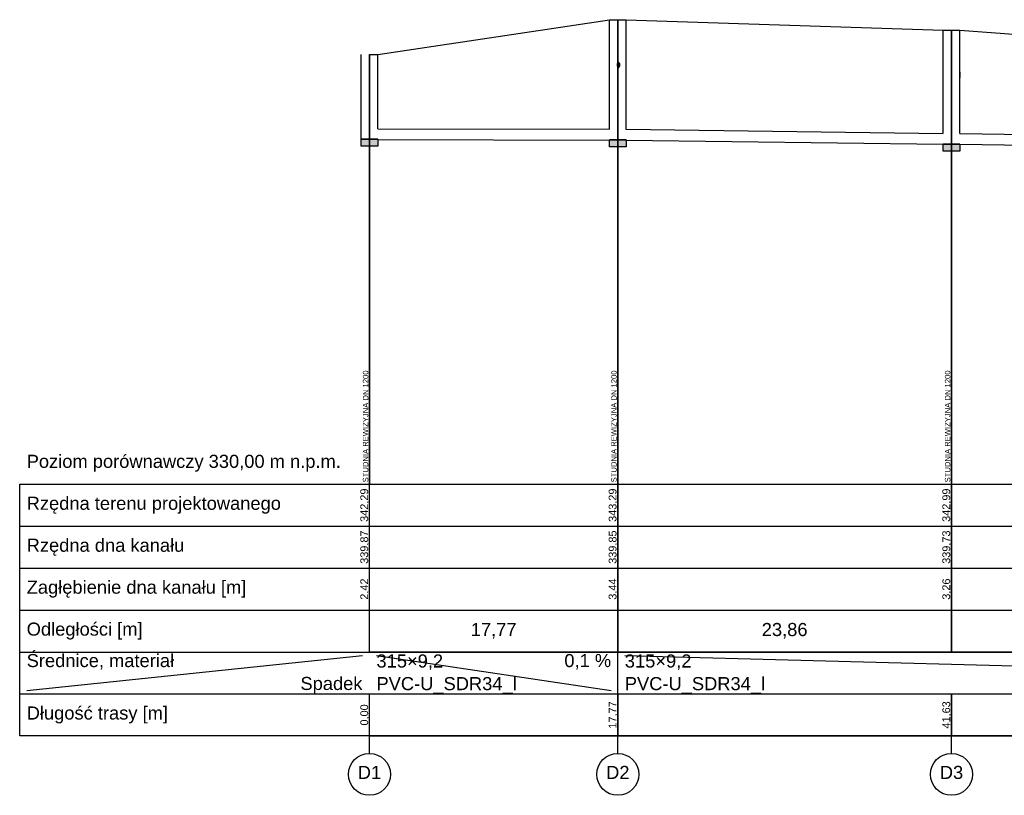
# Model space of a CAD drawing. Extents: x 5552506 to 5553307, y 5642054 to 5642708.
# Tile 71 of 72: x 5553251 to 5553279, y 5642460 to 5642482. Entities that reach past the tile are written whole.
import ezdxf
from ezdxf.lldxf.tags import DXFTag

# ---------------------------------------------------------------- set-up
doc = ezdxf.new("R2010")
doc.units = 0
doc.header["$MEASUREMENT"] = 0
doc.linetypes.add('DOT', pattern=[0.25, 0, -0.25])
for name, color, linetype in [('IS_Sieci_na_profilu', 211, 'SOLID'), ('IS_Tabelka_profilu', 211, 'SOLID'), ('IS_Tabelka_profilu_-_opisy', 211, 'SOLID'), ('IS_Teren_proj', 211, 'SOLID')]:
    doc.layers.add(name, color=color, linetype=linetype)
doc.styles.get("Standard").update_dxf_attribs({"font": 'arial.ttf'})
tags = doc.linetypes.add('SOLID', pattern=[10, 10, 0]).pattern_tags.tags
tags[6:7] = [DXFTag(74, 4), DXFTag(75, 0), DXFTag(340, '0'), DXFTag(46, 0.0), DXFTag(50, 0.0), DXFTag(44, 0.0), DXFTag(45, 0.0)]
tags[4:5] = [DXFTag(74, 4), DXFTag(75, 0), DXFTag(340, '0'), DXFTag(46, 0.0), DXFTag(50, 0.0), DXFTag(44, 0.0), DXFTag(45, 0.0)]

msp = doc.modelspace()

# ---------------------------------------------------------------- hatches: boundary and pattern name
at = {"layer": 'IS_Sieci_na_profilu', "ltscale": 0.01, "true_color": 0xffffff}
h = msp.add_hatch(color=7, dxfattribs=at)
edge = h.paths.add_edge_path()
edge.add_ellipse((5553267.89719, 5642480.63134), major_axis=(0, 0.08), ratio=0.39863659, start_angle=0, end_angle=360)
at = {"layer": 'IS_Sieci_na_profilu', "linetype": 'DOT', "ltscale": 0.01, "true_color": 0xffffff}
h = msp.add_hatch(color=7, dxfattribs=at)
edge = h.paths.add_edge_path()
edge.add_ellipse((5553277.65626, 5642480.34226), major_axis=(0, 0.08), ratio=0.03885946, start_angle=0, end_angle=360)
at = {"layer": 'IS_Sieci_na_profilu', "ltscale": 0.01}
for points in [[(5553260.53739, 5642478.50722), (5553260.77739, 5642478.50722), (5553261.01739, 5642478.50722), (5553261.01739, 5642478.30722), (5553260.77739, 5642478.30722), (5553260.53739, 5642478.30722)], [(5553267.63739, 5642478.48944), (5553267.87739, 5642478.48944), (5553268.11739, 5642478.48944), (5553268.11739, 5642478.28944), (5553267.87739, 5642478.28944), (5553267.63739, 5642478.28944)], [(5553277.17739, 5642478.37017), (5553277.41739, 5642478.37017), (5553277.65739, 5642478.37017), (5553277.65739, 5642478.17017), (5553277.41739, 5642478.17017), (5553277.17739, 5642478.17017)]]:
    msp.add_hatch(color=256, dxfattribs=at).paths.add_polyline_path(points)

# ---------------------------------------------------------------- linework, layer by layer
for p, q in [((5553267.63739, 5642478.79524), (5553267.63739, 5642481.92722)), ((5553268.11739, 5642478.78604), (5553268.11739, 5642481.92722)), ((5553277.17739, 5642478.67597), (5553277.17739, 5642481.62722)), ((5553277.65739, 5642478.66677), (5553277.65739, 5642481.62722)), ((5553260.53739, 5642478.50722), (5553260.53739, 5642480.92722)), ((5553261.01739, 5642478.80382), (5553261.01739, 5642480.92722)), ((5553260.53739, 5642478.50722), (5553260.77739, 5642478.50722)), ((5553260.77739, 5642478.50722), (5553260.53739, 5642478.50722)), ((5553260.53739, 5642478.50722), (5553260.53739, 5642478.50722)), ((5553260.53739, 5642478.50722), (5553260.77739, 5642478.50722)), ((5553260.53739, 5642478.30722), (5553260.53739, 5642478.50722)), ((5553260.53739, 5642478.50722), (5553260.53739, 5642478.50722)), ((5553260.77739, 5642478.50722), (5553260.77739, 5642478.50722)), ((5553260.77739, 5642478.50722), (5553261.01739, 5642478.50722)), ((5553261.01739, 5642478.50722), (5553260.77739, 5642478.50722)), ((5553260.77739, 5642478.50722), (5553260.77739, 5642478.50722)), ((5553260.77739, 5642478.50722), (5553260.77739, 5642478.50722)), ((5553260.77739, 5642478.50722), (5553261.01739, 5642478.50722)), ((5553261.01739, 5642478.50722), (5553261.01739, 5642478.50722)), ((5553261.01739, 5642478.50722), (5553261.01739, 5642478.30722)), ((5553267.63739, 5642478.48944), (5553267.87739, 5642478.48944)), ((5553267.87739, 5642478.48944), (5553267.63739, 5642478.48944)), ((5553267.63739, 5642478.48944), (5553267.63739, 5642478.48944)), ((5553267.63739, 5642478.48944), (5553267.87739, 5642478.48944)), ((5553267.63739, 5642478.28944), (5553267.63739, 5642478.48944)), ((5553267.63739, 5642478.48944), (5553267.63739, 5642478.48944)), ((5553267.87739, 5642478.48944), (5553267.87739, 5642478.48944)), ((5553267.87739, 5642478.48944), (5553268.11739, 5642478.48944)), ((5553268.11739, 5642478.48944), (5553267.87739, 5642478.48944)), ((5553267.87739, 5642478.48944), (5553267.87739, 5642478.48944)), ((5553267.87739, 5642478.48944), (5553267.87739, 5642478.48944)), ((5553267.87739, 5642478.48944), (5553268.11739, 5642478.48944)), ((5553268.11739, 5642478.48944), (5553268.11739, 5642478.48944)), ((5553268.11739, 5642478.48944), (5553268.11739, 5642478.28944)), ((5553277.17739, 5642478.37017), (5553277.41739, 5642478.37017)), ((5553277.41739, 5642478.37017), (5553277.17739, 5642478.37017)), ((5553277.17739, 5642478.37017), (5553277.17739, 5642478.37017)), ((5553277.17739, 5642478.37017), (5553277.41739, 5642478.37017)), ((5553277.17739, 5642478.17017), (5553277.17739, 5642478.37017)), ((5553277.17739, 5642478.37017), (5553277.17739, 5642478.37017)), ((5553277.41739, 5642478.37017), (5553277.41739, 5642478.37017)), ((5553277.41739, 5642478.37017), (5553277.65739, 5642478.37017)), ((5553277.65739, 5642478.37017), (5553277.41739, 5642478.37017)), ((5553277.41739, 5642478.37017), (5553277.41739, 5642478.37017)), ((5553277.41739, 5642478.37017), (5553277.41739, 5642478.37017)), ((5553277.41739, 5642478.37017), (5553277.65739, 5642478.37017)), ((5553277.65739, 5642478.37017), (5553277.65739, 5642478.37017)), ((5553277.65739, 5642478.37017), (5553277.65739, 5642478.17017)), ((5553260.77739, 5642478.30722), (5553260.53739, 5642478.30722)), ((5553261.01739, 5642478.30722), (5553260.77739, 5642478.30722)), ((5553260.77739, 5642478.30722), (5553260.77739, 5642478.30722)), ((5553267.87739, 5642478.28944), (5553267.63739, 5642478.28944)), ((5553268.11739, 5642478.28944), (5553267.87739, 5642478.28944)), ((5553267.87739, 5642478.28944), (5553267.87739, 5642478.28944)), ((5553277.41739, 5642478.17017), (5553277.17739, 5642478.17017)), ((5553277.65739, 5642478.17017), (5553277.41739, 5642478.17017)), ((5553277.41739, 5642478.17017), (5553277.41739, 5642478.17017))]:
    msp.add_line(p, q, dxfattribs=at)
at = {"layer": 'IS_Sieci_na_profilu', "color": 82, "ltscale": 0.01, "true_color": 0x2de10d}
for p, q in [((5553261.01739, 5642478.80842), (5553267.63739, 5642478.79064)), ((5553268.11739, 5642478.79064), (5553277.17739, 5642478.67137)), ((5553277.65739, 5642478.67137), (5553290.27739, 5642478.50771)), ((5553261.01739, 5642478.50262), (5553267.63739, 5642478.48484)), ((5553268.11739, 5642478.48484), (5553277.17739, 5642478.36557)), ((5553277.65739, 5642478.36557), (5553290.27739, 5642478.20191))]:
    msp.add_line(p, q, dxfattribs=at)
at = {"layer": 'IS_Sieci_na_profilu', "ltscale": 0.01}
msp.add_ellipse((5553267.89719, 5642480.63134), major_axis=(0, 0.08), ratio=0.39863659, dxfattribs=at)
at = {"layer": 'IS_Sieci_na_profilu', "linetype": 'DOT', "ltscale": 0.01}
msp.add_ellipse((5553277.65626, 5642480.34226), major_axis=(0, 0.08), ratio=0.03885946, dxfattribs=at)
at = {"layer": 'IS_Tabelka_profilu', "ltscale": 0.01}
for p, q in [((5553267.87739, 5642481.92722), (5553267.87739, 5642468.63722)), ((5553267.87739, 5642468.63722), (5553267.87739, 5642481.92722)), ((5553277.41739, 5642481.62722), (5553277.41739, 5642468.63722)), ((5553277.41739, 5642468.63722), (5553277.41739, 5642481.62722)), ((5553260.77739, 5642480.92722), (5553260.77739, 5642468.63722)), ((5553260.77739, 5642468.63722), (5553260.77739, 5642480.92722)), ((5553260.77739, 5642468.63722), (5553260.77739, 5642469.83722)), ((5553267.87739, 5642468.63722), (5553267.87739, 5642469.83722)), ((5553277.41739, 5642468.63722), (5553277.41739, 5642469.83722)), ((5553250.77739, 5642461.43722), (5553250.77739, 5642468.63722)), ((5553250.77739, 5642468.63722), (5553260.77739, 5642468.63722)), ((5553250.77739, 5642461.43722), (5553250.77739, 5642468.63722)), ((5553250.77739, 5642468.63722), (5553260.77739, 5642468.63722)), ((5553260.77739, 5642463.83722), (5553260.77739, 5642468.63722)), ((5553260.77739, 5642468.63722), (5553267.87739, 5642468.63722)), ((5553267.87739, 5642468.63722), (5553267.87739, 5642463.83722)), ((5553267.87739, 5642463.83722), (5553267.87739, 5642468.63722)), ((5553267.87739, 5642468.63722), (5553277.41739, 5642468.63722)), ((5553277.41739, 5642468.63722), (5553277.41739, 5642463.83722)), ((5553277.41739, 5642463.83722), (5553277.41739, 5642468.63722)), ((5553277.41739, 5642468.63722), (5553290.51739, 5642468.63722)), ((5553250.77739, 5642467.43722), (5553260.77739, 5642467.43722)), ((5553259.77739, 5642467.43722), (5553260.77739, 5642467.43722)), ((5553260.77739, 5642467.43722), (5553267.87739, 5642467.43722)), ((5553267.87739, 5642467.43722), (5553277.41739, 5642467.43722)), ((5553277.41739, 5642467.43722), (5553290.51739, 5642467.43722)), ((5553250.77739, 5642466.23722), (5553260.77739, 5642466.23722)), ((5553259.77739, 5642466.23722), (5553260.77739, 5642466.23722)), ((5553260.77739, 5642466.23722), (5553267.87739, 5642466.23722)), ((5553267.87739, 5642466.23722), (5553277.41739, 5642466.23722)), ((5553277.41739, 5642466.23722), (5553290.51739, 5642466.23722)), ((5553250.77739, 5642465.03722), (5553260.77739, 5642465.03722)), ((5553259.77739, 5642465.03722), (5553260.77739, 5642465.03722)), ((5553260.77739, 5642465.03722), (5553267.87739, 5642465.03722)), ((5553267.87739, 5642465.03722), (5553277.41739, 5642465.03722)), ((5553277.41739, 5642465.03722), (5553290.51739, 5642465.03722)), ((5553250.77739, 5642463.83722), (5553260.77739, 5642463.83722)), ((5553259.77739, 5642463.83722), (5553260.77739, 5642463.83722)), ((5553267.87739, 5642463.83722), (5553260.77739, 5642463.83722)), ((5553260.77739, 5642463.83722), (5553267.87739, 5642463.83722)), ((5553267.87739, 5642462.63722), (5553267.87739, 5642463.83722)), ((5553267.87739, 5642463.83722), (5553267.87739, 5642463.83722)), ((5553277.41739, 5642463.83722), (5553267.87739, 5642463.83722)), ((5553267.87739, 5642463.83722), (5553277.41739, 5642463.83722)), ((5553277.41739, 5642463.83722), (5553277.41739, 5642463.83722)), ((5553290.51739, 5642463.83722), (5553277.41739, 5642463.83722)), ((5553277.41739, 5642463.83722), (5553290.51739, 5642463.83722)), ((5553250.77739, 5642462.63722), (5553260.77739, 5642462.63722)), ((5553259.77739, 5642462.63722), (5553260.77739, 5642462.63722)), ((5553260.77739, 5642461.43722), (5553260.77739, 5642462.63722)), ((5553260.77739, 5642462.63722), (5553267.87739, 5642462.63722)), ((5553260.77739, 5642462.63722), (5553267.87739, 5642462.63722)), ((5553267.87739, 5642462.63722), (5553267.87739, 5642461.43722)), ((5553267.87739, 5642461.43722), (5553267.87739, 5642462.63722)), ((5553267.87739, 5642462.63722), (5553277.41739, 5642462.63722)), ((5553267.87739, 5642462.63722), (5553277.41739, 5642462.63722)), ((5553277.41739, 5642462.63722), (5553277.41739, 5642461.43722)), ((5553277.41739, 5642461.43722), (5553277.41739, 5642462.63722)), ((5553277.41739, 5642462.63722), (5553290.51739, 5642462.63722)), ((5553277.41739, 5642462.63722), (5553290.51739, 5642462.63722)), ((5553260.77739, 5642461.43722), (5553250.77739, 5642461.43722)), ((5553260.77739, 5642461.43722), (5553250.77739, 5642461.43722)), ((5553267.87739, 5642461.43722), (5553260.77739, 5642461.43722)), ((5553260.77739, 5642461.43722), (5553267.87739, 5642461.43722)), ((5553267.87739, 5642461.43722), (5553267.87739, 5642461.43722)), ((5553277.41739, 5642461.43722), (5553267.87739, 5642461.43722)), ((5553267.87739, 5642461.43722), (5553277.41739, 5642461.43722)), ((5553277.41739, 5642461.43722), (5553277.41739, 5642461.43722)), ((5553290.51739, 5642461.43722), (5553277.41739, 5642461.43722)), ((5553277.41739, 5642461.43722), (5553290.51739, 5642461.43722))]:
    msp.add_line(p, q, dxfattribs=at)
at = {"layer": 'IS_Tabelka_profilu_-_opisy', "ltscale": 0.01}
for p, q in [((5553250.97739, 5642462.73722), (5553260.57739, 5642463.73722)), ((5553260.97739, 5642463.73722), (5553267.68637, 5642462.73722)), ((5553268.07739, 5642463.73722), (5553306.26803, 5642462.73722)), ((5553260.77739, 5642460.93722), (5553260.77739, 5642461.43722)), ((5553267.87739, 5642460.93722), (5553267.87739, 5642461.43722)), ((5553277.41739, 5642460.93722), (5553277.41739, 5642461.43722))]:
    msp.add_line(p, q, dxfattribs=at)
for centre in [(5553260.77739, 5642460.33722), (5553267.87739, 5642460.33722), (5553277.41739, 5642460.33722)]:
    msp.add_ellipse(centre, major_axis=(0.6, 0), ratio=1, dxfattribs=at)
at = {"layer": 'IS_Teren_proj', "ltscale": 0.01}
for p, q in [((5553261.01739, 5642480.92722), (5553267.63739, 5642481.92722)), ((5553267.63739, 5642481.92722), (5553267.87739, 5642481.92722)), ((5553267.87739, 5642481.92722), (5553268.11739, 5642481.92722)), ((5553268.11739, 5642481.92722), (5553277.17739, 5642481.62722)), ((5553277.17739, 5642481.62722), (5553277.41739, 5642481.62722)), ((5553277.41739, 5642481.62722), (5553277.65739, 5642481.62722)), ((5553277.65739, 5642481.62722), (5553290.27739, 5642480.69722)), ((5553260.77739, 5642480.92722), (5553261.01739, 5642480.92722))]:
    msp.add_line(p, q, dxfattribs=at)

# ---------------------------------------------------------------- texts
at = {"layer": 'IS_Tabelka_profilu_-_opisy', "ltscale": 0.01, "attachment_point": 8, "rotation": 90}
for s, insert, char_height in [('\\fArial|b0|i0;STUDNIA REWIZYJNA DN 1200', (5553260.74668, 5642470.29092), 0.15624), ('\\fArial|b0|i0;STUDNIA REWIZYJNA DN 1200', (5553267.84668, 5642470.29092), 0.15624), ('\\fArial|b0|i0;STUDNIA REWIZYJNA DN 1200', (5553277.38668, 5642470.29092), 0.15624), ('\\fArial|b0|i0;342,29', (5553260.78146, 5642468.03722), 0.2232), ('\\fArial|b0|i0;343,29', (5553267.88146, 5642468.03722), 0.2232), ('\\fArial|b0|i0;342,99', (5553277.42146, 5642468.03722), 0.2232), ('\\fArial|b0|i0;339,87', (5553260.78146, 5642466.83722), 0.2232), ('\\fArial|b0|i0;339,85', (5553267.88146, 5642466.83722), 0.2232), ('\\fArial|b0|i0;339,73', (5553277.42146, 5642466.83722), 0.2232), ('\\fArial|b0|i0;2,42', (5553260.78146, 5642465.63722), 0.2232), ('\\fArial|b0|i0;3,44', (5553267.88146, 5642465.63722), 0.2232), ('\\fArial|b0|i0;3,26', (5553277.42146, 5642465.63722), 0.2232), ('\\fArial|b0|i0;0,00', (5553260.78146, 5642462.03722), 0.2232), ('\\fArial|b0|i0;17,77', (5553267.88146, 5642462.03722), 0.2232), ('\\fArial|b0|i0;41,63', (5553277.42146, 5642462.03722), 0.2232)]:
    msp.add_mtext(s, dxfattribs=dict(at, insert=insert, char_height=char_height))
at = {"layer": 'IS_Tabelka_profilu_-_opisy', "ltscale": 0.01, "char_height": 0.3744}
for s, insert, attachment_point in [('\\fArial|b0|i0;Poziom porównawczy 330,00 m n.p.m.', (5553250.97739, 5642469.47962), 1), ('\\fArial|b0|i0;Rzędna terenu projektowanego', (5553250.97739, 5642468.27962), 1), ('\\fArial|b0|i0;Rzędna dna kanału', (5553250.97739, 5642467.07962), 1), ('\\fArial|b0|i0;Zagłębienie dna kanału [m]', (5553250.97739, 5642465.87962), 1), ('\\fArial|b0|i0;Odległości [m]', (5553250.97739, 5642464.67962), 1), ('\\fArial|b0|i0;17,77', (5553264.32739, 5642464.22362), 8), ('\\fArial|b0|i0;23,86', (5553272.64739, 5642464.22362), 8), ('\\fArial|b0|i0;Średnice, materiał', (5553250.97739, 5642463.77962), 1), ('\\fArial|b0|i0;315×9,2', (5553260.97739, 5642463.32362), 7), ('\\fArial|b0|i0;0,1 %', (5553267.68637, 5642463.77962), 3), ('\\fArial|b0|i0;315×9,2', (5553268.07739, 5642463.32362), 7), ('\\fArial|b0|i0;Spadek', (5553260.57739, 5642462.63722), 9), ('\\fArial|b0|i0;PVC-U_SDR34_l', (5553260.97739, 5642462.63722), 7), ('\\fArial|b0|i0;PVC-U_SDR34_l', (5553268.07739, 5642462.63722), 7), ('\\fArial|b0|i0;Długość trasy [m]', (5553250.97739, 5642462.27962), 1), ('\\fArial|b0|i0;D1', (5553260.77739, 5642460.57962), 2), ('\\fArial|b0|i0;D2', (5553267.87739, 5642460.57962), 2), ('\\fArial|b0|i0;D3', (5553277.41739, 5642460.57962), 2)]:
    msp.add_mtext(s, dxfattribs=dict(at, insert=insert, attachment_point=attachment_point))

doc.saveas('drawing.dxf')
